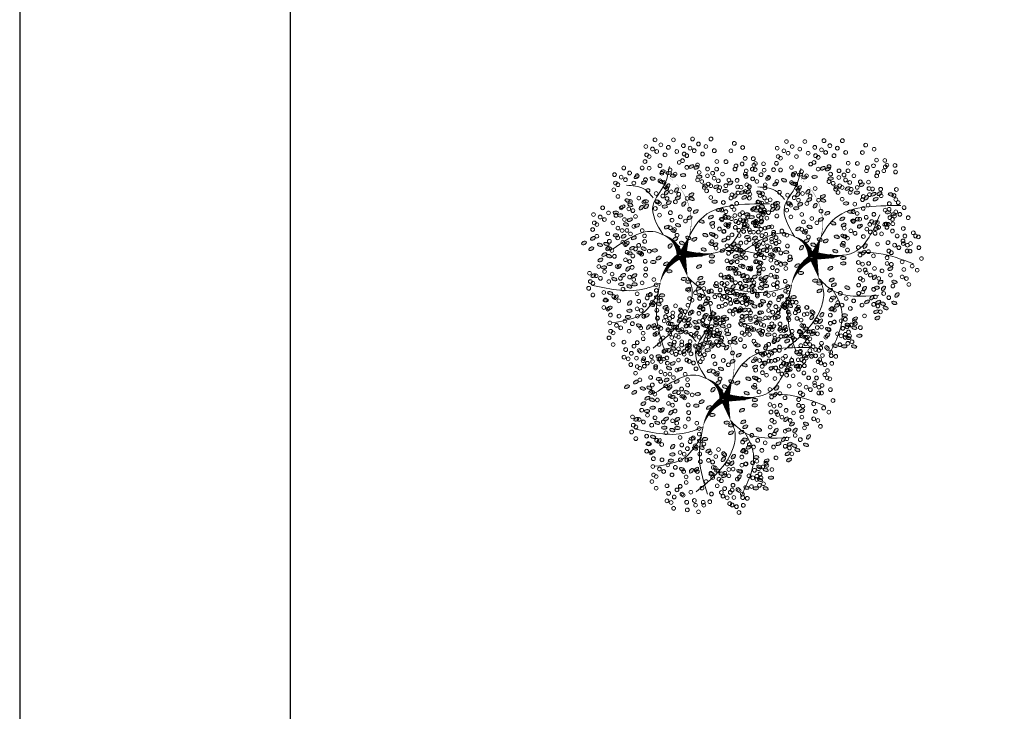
# Model space of a CAD drawing. Header units: millimetres. Extents: x 2152 to 2451, y 445 to 514.
# Tile 2 of 23: x 2152 to 2174, y 460 to 475. Entities that reach past the tile are written whole.
import ezdxf

# ---------------------------------------------------------------- set-up
doc = ezdxf.new("R2010")
doc.units = ezdxf.units.MM
doc.layers.add('01 - Vegetación', color=3, linetype='Continuous', lineweight=0)
doc.layers.add('Cotas', color=3, linetype='Continuous')

# ---------------------------------------------------------------- blocks, each defined once
blk = doc.blocks.new('17')
at = {"layer": '01 - Vegetación'}
for points in [[(4495.84, 1680.23, 1.33, 0.0221, 0.199177), (4489.97, 1684.48, 0.0221, 0.0221, 1.224983)], [(4496.02, 1680.23, 1.33, 0.0221, 0.286986), (4500.47, 1683.82, 0.0221, 0.0221, -1.494927)], [(4497.07, 1679.43, 0.133, 0.0221, 0.381476), (4512.91, 1682.47, 0.0221, 0.0221, -1.841687)], [(4496.02, 1679.76, 1.77, 0.0221, 0), (4491.39, 1678.53, 0.0221, 0.0221, 0)], [(4496.02, 1679.66, 1.77, 0.0221, 0), (4500.28, 1678.15, 0.0221, 0.0221, 0)], [(4496.4, 1679.85, 1.77, 0.0221, 0.074947), (4496.4, 1672.95, 0.0221, 0.0221, 0.762797)]]:
    blk.add_lwpolyline(points, format="xyseb", dxfattribs=at)
for points in [[(4490, 1684.47), (4488.83, 1687.51), (4489.5, 1699.09)], [(4487.73, 1684.98), (4483.44, 1688.25), (4481.42, 1694.81)], [(4497.83, 1680.19), (4501.11, 1685.48), (4497.33, 1694.81)], [(4508.5, 1685.98), (4510.45, 1688), (4511.21, 1691.78)], [(4491.39, 1678.53), (4489.02, 1677.58), (4485.46, 1677.92), (4475.87, 1685.99)], [(4500.47, 1683.82), (4506.92, 1685.99), (4511.46, 1683.47), (4515.25, 1682.46)], [(4490, 1684.47), (4482.94, 1685.23), (4475.36, 1683.47)], [(4497.07, 1679.43), (4503.89, 1675.65), (4507.17, 1660.78)], [(4491.39, 1678.53), (4489, 1675.9), (4487.73, 1665.57)], [(4496.57, 1678.43), (4497.07, 1670.86), (4505.15, 1665.32)], [(4488.74, 1675.4), (4484.7, 1673.64), (4475.11, 1676.16)], [(4497.07, 1670.11), (4496.82, 1665.57), (4494.55, 1658.01)]]:
    blk.add_spline(points, degree=3, dxfattribs=at)
blk = doc.blocks.new('16')
at = {"layer": '01 - Vegetación'}
h = blk.add_hatch(color=40, dxfattribs=at)
h.set_gradient(color1=(255, 191, 0), color2=(223, 255, 127), rotation=180, centered=1, tint=1, name='INVSPHERICAL')
edge = h.paths.add_edge_path()
edge.add_ellipse((4538.847, 1678.642), major_axis=(-0.0033, 0.0777), ratio=0.578492, start_angle=0, end_angle=360, ccw=False)
edge = h.paths.add_edge_path()
edge.add_ellipse((4538.961, 1678.487), major_axis=(-0.0349, 0.0695), ratio=0.578492, start_angle=0, end_angle=360, ccw=False)
edge = h.paths.add_edge_path()
edge.add_ellipse((4538.69, 1678.926), major_axis=(-0.0594, 0.0503), ratio=0.578492, start_angle=0, end_angle=360, ccw=False)
edge = h.paths.add_edge_path()
edge.add_ellipse((4538.676, 1678.266), major_axis=(-0.0033, 0.0777), ratio=0.578492, start_angle=0, end_angle=360, ccw=False)
edge = h.paths.add_edge_path()
edge.add_ellipse((4541.23, 1679.281), major_axis=(0.0274, 0.0728), ratio=0.578492, start_angle=0, end_angle=360, ccw=False)
edge = h.paths.add_edge_path()
edge.add_ellipse((4540.829, 1679.36), major_axis=(-0.0349, 0.0695), ratio=0.578492, start_angle=0, end_angle=360, ccw=False)
edge = h.paths.add_edge_path()
edge.add_ellipse((4541.174, 1679.607), major_axis=(-0.0349, 0.0695), ratio=0.578492, start_angle=0, end_angle=360, ccw=False)
edge = h.paths.add_edge_path()
edge.add_ellipse((4541.072, 1679.421), major_axis=(0.0274, 0.0728), ratio=0.578492, start_angle=0, end_angle=360, ccw=False)
edge = h.paths.add_edge_path()
edge.add_ellipse((4540.113, 1679.632), major_axis=(-0.0349, 0.0695), ratio=0.578492, start_angle=0, end_angle=360, ccw=False)
edge = h.paths.add_edge_path()
edge.add_ellipse((4540.279, 1679.843), major_axis=(-0.0349, 0.0695), ratio=0.578492, start_angle=0, end_angle=360, ccw=False)
edge = h.paths.add_edge_path()
edge.add_ellipse((4540.165, 1679.999), major_axis=(-0.0033, 0.0777), ratio=0.578492, start_angle=0, end_angle=360, ccw=False)
edge = h.paths.add_edge_path()
edge.add_ellipse((4540.499, 1679.956), major_axis=(-0.0033, 0.0777), ratio=0.578492, start_angle=0, end_angle=360, ccw=False)
edge = h.paths.add_edge_path()
edge.add_ellipse((4540.629, 1679.513), major_axis=(-0.0594, 0.0503), ratio=0.578492, start_angle=0, end_angle=360, ccw=False)
edge = h.paths.add_edge_path()
edge.add_ellipse((4540.551, 1680.278), major_axis=(0.0274, 0.0728), ratio=0.578492, start_angle=0, end_angle=360, ccw=False)
edge = h.paths.add_edge_path()
edge.add_ellipse((4539.201, 1679.744), major_axis=(-0.0033, 0.0777), ratio=0.578492, start_angle=0, end_angle=360, ccw=False)
edge = h.paths.add_edge_path()
edge.add_ellipse((4539.14, 1679.893), major_axis=(0.0274, 0.0728), ratio=0.578492, start_angle=0, end_angle=360, ccw=False)
edge = h.paths.add_edge_path()
edge.add_ellipse((4539.208, 1680.126), major_axis=(-0.0033, 0.0777), ratio=0.578492, start_angle=0, end_angle=360, ccw=False)
edge = h.paths.add_edge_path()
edge.add_ellipse((4538.979, 1680.681), major_axis=(-0.0594, 0.0503), ratio=0.578492, start_angle=0, end_angle=360, ccw=False)
edge = h.paths.add_edge_path()
edge.add_ellipse((4538.577, 1680.728), major_axis=(-0.0033, 0.0777), ratio=0.578492, start_angle=0, end_angle=360, ccw=False)
edge = h.paths.add_edge_path()
edge.add_ellipse((4538.926, 1680.033), major_axis=(0.0274, 0.0728), ratio=0.578492, start_angle=0, end_angle=360, ccw=False)
edge = h.paths.add_edge_path()
edge.add_ellipse((4538.95, 1679.842), major_axis=(0.0274, 0.0728), ratio=0.578492, start_angle=0, end_angle=360, ccw=False)
edge = h.paths.add_edge_path()
edge.add_ellipse((4538.621, 1680.191), major_axis=(-0.0349, 0.0695), ratio=0.578492, start_angle=0, end_angle=360, ccw=False)
edge = h.paths.add_edge_path()
edge.add_ellipse((4538.328, 1680.411), major_axis=(0.0274, 0.0728), ratio=0.578492, start_angle=0, end_angle=360, ccw=False)
edge = h.paths.add_edge_path()
edge.add_ellipse((4538.283, 1680.138), major_axis=(-0.0594, 0.0503), ratio=0.578492, start_angle=0, end_angle=360, ccw=False)
edge = h.paths.add_edge_path()
edge.add_ellipse((4538.32, 1679.993), major_axis=(-0.0594, 0.0503), ratio=0.578492, start_angle=0, end_angle=360, ccw=False)
edge = h.paths.add_edge_path()
edge.add_ellipse((4538.755, 1680.687), major_axis=(-0.0033, 0.0777), ratio=0.578492, start_angle=0, end_angle=360, ccw=False)
edge = h.paths.add_edge_path()
edge.add_ellipse((4538.834, 1681.261), major_axis=(-0.0349, 0.0695), ratio=0.578492, start_angle=0, end_angle=360, ccw=False)
edge = h.paths.add_edge_path()
edge.add_ellipse((4539.054, 1681.374), major_axis=(-0.0033, 0.0777), ratio=0.578492, start_angle=0, end_angle=360, ccw=False)
edge = h.paths.add_edge_path()
edge.add_ellipse((4539.147, 1681.076), major_axis=(-0.0594, 0.0503), ratio=0.578492, start_angle=0, end_angle=360, ccw=False)
edge = h.paths.add_edge_path()
edge.add_ellipse((4539.52, 1680.541), major_axis=(-0.0033, 0.0777), ratio=0.578492, start_angle=0, end_angle=360, ccw=False)
edge = h.paths.add_edge_path()
edge.add_ellipse((4539.459, 1680.689), major_axis=(0.0274, 0.0728), ratio=0.578492, start_angle=0, end_angle=360, ccw=False)
edge = h.paths.add_edge_path()
edge.add_ellipse((4539.527, 1680.923), major_axis=(-0.0033, 0.0777), ratio=0.578492, start_angle=0, end_angle=360, ccw=False)
edge = h.paths.add_edge_path()
edge.add_ellipse((4539.265, 1681.244), major_axis=(0.0274, 0.0728), ratio=0.578492, start_angle=0, end_angle=360, ccw=False)
edge = h.paths.add_edge_path()
edge.add_ellipse((4539.188, 1677.478), major_axis=(-0.0594, 0.0503), ratio=0.578492, start_angle=0, end_angle=360, ccw=False)
edge = h.paths.add_edge_path()
edge.add_ellipse((4539.473, 1678.19), major_axis=(0.0274, 0.0728), ratio=0.578492, start_angle=0, end_angle=360, ccw=False)
edge = h.paths.add_edge_path()
edge.add_ellipse((4540.696, 1678.325), major_axis=(0.0274, 0.0728), ratio=0.578492, start_angle=0, end_angle=360, ccw=False)
edge = h.paths.add_edge_path()
edge.add_ellipse((4540.33, 1678.305), major_axis=(-0.0033, 0.0777), ratio=0.578492, start_angle=0, end_angle=360, ccw=False)
edge = h.paths.add_edge_path()
edge.add_ellipse((4540.174, 1678.307), major_axis=(-0.0033, 0.0777), ratio=0.578492, start_angle=0, end_angle=360, ccw=False)
edge = h.paths.add_edge_path()
edge.add_ellipse((4540.488, 1677.717), major_axis=(-0.0594, 0.0503), ratio=0.578492, start_angle=0, end_angle=360, ccw=False)
edge = h.paths.add_edge_path()
edge.add_ellipse((4540.676, 1677.675), major_axis=(-0.0594, 0.0503), ratio=0.578492, start_angle=0, end_angle=360, ccw=False)
edge = h.paths.add_edge_path()
edge.add_ellipse((4539.469, 1677.341), major_axis=(-0.0033, 0.0777), ratio=0.578492, start_angle=0, end_angle=360, ccw=False)
edge = h.paths.add_edge_path()
edge.add_ellipse((4539.773, 1677.406), major_axis=(-0.0594, 0.0503), ratio=0.578492, start_angle=0, end_angle=360, ccw=False)
edge = h.paths.add_edge_path()
edge.add_ellipse((4539.631, 1677.23), major_axis=(-0.0349, 0.0695), ratio=0.578492, start_angle=0, end_angle=360, ccw=False)
edge = h.paths.add_edge_path()
edge.add_ellipse((4539.445, 1677.695), major_axis=(-0.0594, 0.0503), ratio=0.578492, start_angle=0, end_angle=360, ccw=False)
edge = h.paths.add_edge_path()
edge.add_ellipse((4542.676, 1679.136), major_axis=(-0.0033, 0.0777), ratio=0.578492, start_angle=0, end_angle=360, ccw=False)
edge = h.paths.add_edge_path()
edge.add_ellipse((4542.661, 1679.428), major_axis=(-0.0033, 0.0777), ratio=0.578492, start_angle=0, end_angle=360, ccw=False)
edge = h.paths.add_edge_path()
edge.add_ellipse((4542.742, 1679.554), major_axis=(-0.0033, 0.0777), ratio=0.578492, start_angle=0, end_angle=360, ccw=False)
edge = h.paths.add_edge_path()
edge.add_ellipse((4542.776, 1679.728), major_axis=(-0.0349, 0.0695), ratio=0.578492, start_angle=0, end_angle=360, ccw=False)
edge = h.paths.add_edge_path()
edge.add_ellipse((4542.477, 1679.745), major_axis=(0.0274, 0.0728), ratio=0.578492, start_angle=0, end_angle=360, ccw=False)
edge = h.paths.add_edge_path()
edge.add_ellipse((4542.578, 1680.02), major_axis=(0.0274, 0.0728), ratio=0.578492, start_angle=0, end_angle=360, ccw=False)
edge = h.paths.add_edge_path()
edge.add_ellipse((4542.466, 1680.268), major_axis=(-0.0349, 0.0695), ratio=0.578492, start_angle=0, end_angle=360, ccw=False)
edge = h.paths.add_edge_path()
edge.add_ellipse((4542.632, 1680.479), major_axis=(-0.0349, 0.0695), ratio=0.578492, start_angle=0, end_angle=360, ccw=False)
edge = h.paths.add_edge_path()
edge.add_ellipse((4542.359, 1679.577), major_axis=(-0.0594, 0.0503), ratio=0.578492, start_angle=0, end_angle=360, ccw=False)
edge = h.paths.add_edge_path()
edge.add_ellipse((4542.171, 1679.619), major_axis=(-0.0594, 0.0503), ratio=0.578492, start_angle=0, end_angle=360, ccw=False)
edge = h.paths.add_edge_path()
edge.add_ellipse((4542.246, 1679.328), major_axis=(-0.0594, 0.0503), ratio=0.578492, start_angle=0, end_angle=360, ccw=False)
edge = h.paths.add_edge_path()
edge.add_ellipse((4542.369, 1678.498), major_axis=(0.0274, 0.0728), ratio=0.578492, start_angle=0, end_angle=360, ccw=False)
edge = h.paths.add_edge_path()
edge.add_ellipse((4542.902, 1678.749), major_axis=(-0.0349, 0.0695), ratio=0.578492, start_angle=0, end_angle=360, ccw=False)
edge = h.paths.add_edge_path()
edge.add_ellipse((4542.925, 1678.897), major_axis=(-0.0349, 0.0695), ratio=0.578492, start_angle=0, end_angle=360, ccw=False)
edge = h.paths.add_edge_path()
edge.add_ellipse((4542.628, 1678.671), major_axis=(-0.0033, 0.0777), ratio=0.578492, start_angle=0, end_angle=360, ccw=False)
edge = h.paths.add_edge_path()
edge.add_ellipse((4542.11, 1678.896), major_axis=(-0.0349, 0.0695), ratio=0.578492, start_angle=0, end_angle=360, ccw=False)
edge = h.paths.add_edge_path()
edge.add_ellipse((4542.34, 1678.18), major_axis=(-0.0349, 0.0695), ratio=0.578492, start_angle=0, end_angle=360, ccw=False)
edge = h.paths.add_edge_path()
edge.add_ellipse((4538.137, 1679.191), major_axis=(-0.0349, 0.0695), ratio=0.578492, start_angle=0, end_angle=360, ccw=False)
edge = h.paths.add_edge_path()
edge.add_ellipse((4538.099, 1678.758), major_axis=(-0.0594, 0.0503), ratio=0.578492, start_angle=0, end_angle=360, ccw=False)
edge = h.paths.add_edge_path()
edge.add_ellipse((4537.796, 1678.552), major_axis=(0.0274, 0.0728), ratio=0.578492, start_angle=0, end_angle=360, ccw=False)
edge = h.paths.add_edge_path()
edge.add_ellipse((4537.776, 1678.277), major_axis=(-0.0033, 0.0777), ratio=0.578492, start_angle=0, end_angle=360, ccw=False)
edge = h.paths.add_edge_path()
edge.add_ellipse((4539.181, 1678.6), major_axis=(-0.0033, 0.0777), ratio=0.578492, start_angle=0, end_angle=360, ccw=False)
edge = h.paths.add_edge_path()
edge.add_ellipse((4538.502, 1678.968), major_axis=(-0.0594, 0.0503), ratio=0.578492, start_angle=0, end_angle=360, ccw=False)
edge = h.paths.add_edge_path()
edge.add_ellipse((4538.615, 1679.216), major_axis=(-0.0594, 0.0503), ratio=0.578492, start_angle=0, end_angle=360, ccw=False)
edge = h.paths.add_edge_path()
edge.add_ellipse((4538.188, 1679.557), major_axis=(-0.0033, 0.0777), ratio=0.578492, start_angle=0, end_angle=360, ccw=False)
edge = h.paths.add_edge_path()
edge.add_ellipse((4538.203, 1679.265), major_axis=(-0.0033, 0.0777), ratio=0.578492, start_angle=0, end_angle=360, ccw=False)
edge = h.paths.add_edge_path()
edge.add_ellipse((4538.285, 1679.391), major_axis=(-0.0033, 0.0777), ratio=0.578492, start_angle=0, end_angle=360, ccw=False)
edge = h.paths.add_edge_path()
edge.add_ellipse((4538.856, 1679.647), major_axis=(-0.0349, 0.0695), ratio=0.578492, start_angle=0, end_angle=360, ccw=False)
edge = h.paths.add_edge_path()
edge.add_ellipse((4538.272, 1678.751), major_axis=(0.0274, 0.0728), ratio=0.578492, start_angle=0, end_angle=360, ccw=False)
edge = h.paths.add_edge_path()
edge.add_ellipse((4540.863, 1678.985), major_axis=(0.0274, 0.0728), ratio=0.578492, start_angle=0, end_angle=360, ccw=False)
edge = h.paths.add_edge_path()
edge.add_ellipse((4540.823, 1678.811), major_axis=(-0.0349, 0.0695), ratio=0.578492, start_angle=0, end_angle=360, ccw=False)
edge = h.paths.add_edge_path()
edge.add_ellipse((4541.446, 1678.949), major_axis=(-0.0349, 0.0695), ratio=0.578492, start_angle=0, end_angle=360, ccw=False)
edge = h.paths.add_edge_path()
edge.add_ellipse((4540.434, 1680.393), major_axis=(-0.0033, 0.0777), ratio=0.578492, start_angle=0, end_angle=360, ccw=False)
edge = h.paths.add_edge_path()
edge.add_ellipse((4540.419, 1680.685), major_axis=(-0.0033, 0.0777), ratio=0.578492, start_angle=0, end_angle=360, ccw=False)
edge = h.paths.add_edge_path()
edge.add_ellipse((4539.773, 1680.547), major_axis=(-0.0349, 0.0695), ratio=0.578492, start_angle=0, end_angle=360, ccw=False)
edge = h.paths.add_edge_path()
edge.add_ellipse((4539.782, 1680.87), major_axis=(-0.0349, 0.0695), ratio=0.578492, start_angle=0, end_angle=360, ccw=False)
edge = h.paths.add_edge_path()
edge.add_ellipse((4539.668, 1681.126), major_axis=(0.0274, 0.0728), ratio=0.578492, start_angle=0, end_angle=360, ccw=False)
edge = h.paths.add_edge_path()
edge.add_ellipse((4540.336, 1681.276), major_axis=(0.0274, 0.0728), ratio=0.578492, start_angle=0, end_angle=360, ccw=False)
edge = h.paths.add_edge_path()
edge.add_ellipse((4540.381, 1681.413), major_axis=(-0.0349, 0.0695), ratio=0.578492, start_angle=0, end_angle=360, ccw=False)
edge = h.paths.add_edge_path()
edge.add_ellipse((4540.225, 1681.525), major_axis=(-0.0349, 0.0695), ratio=0.578492, start_angle=0, end_angle=360, ccw=False)
edge = h.paths.add_edge_path()
edge.add_ellipse((4540.009, 1681.424), major_axis=(-0.0033, 0.0777), ratio=0.578492, start_angle=0, end_angle=360, ccw=False)
edge = h.paths.add_edge_path()
edge.add_ellipse((4540.106, 1681.258), major_axis=(-0.0033, 0.0777), ratio=0.578492, start_angle=0, end_angle=360, ccw=False)
edge = h.paths.add_edge_path()
edge.add_ellipse((4540.036, 1680.989), major_axis=(-0.0594, 0.0503), ratio=0.578492, start_angle=0, end_angle=360, ccw=False)
edge = h.paths.add_edge_path()
edge.add_ellipse((4539.967, 1680.73), major_axis=(-0.0594, 0.0503), ratio=0.578492, start_angle=0, end_angle=360, ccw=False)
edge = h.paths.add_edge_path()
edge.add_ellipse((4541.92, 1680.217), major_axis=(-0.0033, 0.0777), ratio=0.578492, start_angle=0, end_angle=360, ccw=False)
edge = h.paths.add_edge_path()
edge.add_ellipse((4541.222, 1680.466), major_axis=(-0.0349, 0.0695), ratio=0.578492, start_angle=0, end_angle=360, ccw=False)
edge = h.paths.add_edge_path()
edge.add_ellipse((4541.387, 1680.676), major_axis=(-0.0349, 0.0695), ratio=0.578492, start_angle=0, end_angle=360, ccw=False)
edge = h.paths.add_edge_path()
edge.add_ellipse((4541.251, 1680.784), major_axis=(0.0274, 0.0728), ratio=0.578492, start_angle=0, end_angle=360, ccw=False)
edge = h.paths.add_edge_path()
edge.add_ellipse((4541.818, 1680.659), major_axis=(0.0274, 0.0728), ratio=0.578492, start_angle=0, end_angle=360, ccw=False)
edge = h.paths.add_edge_path()
edge.add_ellipse((4541.942, 1680.743), major_axis=(0.0274, 0.0728), ratio=0.578492, start_angle=0, end_angle=360, ccw=False)
edge = h.paths.add_edge_path()
edge.add_ellipse((4541.762, 1680.886), major_axis=(-0.0349, 0.0695), ratio=0.578492, start_angle=0, end_angle=360, ccw=False)
edge = h.paths.add_edge_path()
edge.add_ellipse((4541.592, 1681.082), major_axis=(-0.0033, 0.0777), ratio=0.578492, start_angle=0, end_angle=360, ccw=False)
edge = h.paths.add_edge_path()
edge.add_ellipse((4541.511, 1680.956), major_axis=(-0.0033, 0.0777), ratio=0.578492, start_angle=0, end_angle=360, ccw=False)
edge = h.paths.add_edge_path()
edge.add_ellipse((4541.775, 1680.201), major_axis=(-0.0594, 0.0503), ratio=0.578492, start_angle=0, end_angle=360, ccw=False)
edge = h.paths.add_edge_path()
edge.add_ellipse((4541.737, 1680.346), major_axis=(-0.0594, 0.0503), ratio=0.578492, start_angle=0, end_angle=360, ccw=False)
edge = h.paths.add_edge_path()
edge.add_ellipse((4541.843, 1679.118), major_axis=(-0.0594, 0.0503), ratio=0.578492, start_angle=0, end_angle=360, ccw=False)
edge = h.paths.add_edge_path()
edge.add_ellipse((4541.881, 1679.551), major_axis=(-0.0349, 0.0695), ratio=0.578492, start_angle=0, end_angle=360, ccw=False)
edge = h.paths.add_edge_path()
edge.add_ellipse((4542.015, 1679.29), major_axis=(-0.0349, 0.0695), ratio=0.578492, start_angle=0, end_angle=360, ccw=False)
edge = h.paths.add_edge_path()
edge.add_ellipse((4541.91, 1679.869), major_axis=(0.0274, 0.0728), ratio=0.578492, start_angle=0, end_angle=360, ccw=False)
edge = h.paths.add_edge_path()
edge.add_ellipse((4541.769, 1679.666), major_axis=(-0.0033, 0.0777), ratio=0.578492, start_angle=0, end_angle=360, ccw=False)
edge = h.paths.add_edge_path()
edge.add_ellipse((4539.676, 1679.115), major_axis=(-0.0033, 0.0777), ratio=0.578492, start_angle=0, end_angle=360, ccw=False)
edge = h.paths.add_edge_path()
edge.add_ellipse((4539.594, 1678.989), major_axis=(-0.0033, 0.0777), ratio=0.578492, start_angle=0, end_angle=360, ccw=False)
edge = h.paths.add_edge_path()
edge.add_ellipse((4539.898, 1679.531), major_axis=(-0.0033, 0.0777), ratio=0.578492, start_angle=0, end_angle=360, ccw=False)
edge = h.paths.add_edge_path()
edge.add_ellipse((4539.697, 1678.641), major_axis=(-0.0349, 0.0695), ratio=0.578492, start_angle=0, end_angle=360, ccw=False)
edge = h.paths.add_edge_path()
edge.add_ellipse((4539.398, 1678.691), major_axis=(-0.0349, 0.0695), ratio=0.578492, start_angle=0, end_angle=360, ccw=False)
edge = h.paths.add_edge_path()
edge.add_ellipse((4539.555, 1678.579), major_axis=(-0.0349, 0.0695), ratio=0.578492, start_angle=0, end_angle=360, ccw=False)
edge = h.paths.add_edge_path()
edge.add_ellipse((4540.714, 1679.167), major_axis=(0.0274, 0.0728), ratio=0.578492, start_angle=0, end_angle=360, ccw=False)
edge = h.paths.add_edge_path()
edge.add_ellipse((4540.549, 1681.79), major_axis=(-0.0349, 0.0695), ratio=0.578492, start_angle=0, end_angle=360, ccw=False)
edge = h.paths.add_edge_path()
edge.add_ellipse((4540.715, 1682.001), major_axis=(-0.0349, 0.0695), ratio=0.578492, start_angle=0, end_angle=360, ccw=False)
edge = h.paths.add_edge_path()
edge.add_ellipse((4540.848, 1681.741), major_axis=(-0.0349, 0.0695), ratio=0.578492, start_angle=0, end_angle=360, ccw=False)
edge = h.paths.add_edge_path()
edge.add_ellipse((4540.661, 1681.542), major_axis=(0.0274, 0.0728), ratio=0.578492, start_angle=0, end_angle=360, ccw=False)
edge = h.paths.add_edge_path()
edge.add_ellipse((4540.684, 1681.351), major_axis=(0.0274, 0.0728), ratio=0.578492, start_angle=0, end_angle=360, ccw=False)
edge = h.paths.add_edge_path()
edge.add_ellipse((4540.56, 1681.267), major_axis=(0.0274, 0.0728), ratio=0.578492, start_angle=0, end_angle=360, ccw=False)
edge = h.paths.add_edge_path()
edge.add_ellipse((4540.528, 1678.539), major_axis=(0.0274, 0.0728), ratio=0.578492, start_angle=0, end_angle=360, ccw=False)
edge = h.paths.add_edge_path()
edge.add_ellipse((4540.38, 1678.647), major_axis=(0.0274, 0.0728), ratio=0.578492, start_angle=0, end_angle=360, ccw=False)
edge = h.paths.add_edge_path()
edge.add_ellipse((4540.034, 1678.678), major_axis=(-0.0349, 0.0695), ratio=0.578492, start_angle=0, end_angle=360, ccw=False)
edge = h.paths.add_edge_path()
edge.add_ellipse((4540.944, 1678.493), major_axis=(0.0274, 0.0728), ratio=0.578492, start_angle=0, end_angle=360, ccw=False)
edge = h.paths.add_edge_path()
edge.add_ellipse((4541.625, 1678.77), major_axis=(-0.0349, 0.0695), ratio=0.578492, start_angle=0, end_angle=360, ccw=False)
edge = h.paths.add_edge_path()
edge.add_ellipse((4541.994, 1678.887), major_axis=(0.0274, 0.0728), ratio=0.578492, start_angle=0, end_angle=360, ccw=False)
edge = h.paths.add_edge_path()
edge.add_ellipse((4541.336, 1678.598), major_axis=(0.0274, 0.0728), ratio=0.578492, start_angle=0, end_angle=360, ccw=False)
edge = h.paths.add_edge_path()
edge.add_ellipse((4539.381, 1678.993), major_axis=(-0.0349, 0.0695), ratio=0.578492, start_angle=0, end_angle=360, ccw=False)
edge = h.paths.add_edge_path()
edge.add_ellipse((4540.938, 1681.079), major_axis=(-0.0033, 0.0777), ratio=0.578492, start_angle=0, end_angle=360, ccw=False)
edge = h.paths.add_edge_path()
edge.add_ellipse((4540.699, 1680.759), major_axis=(-0.0594, 0.0503), ratio=0.578492, start_angle=0, end_angle=360, ccw=False)
edge = h.paths.add_edge_path()
edge.add_ellipse((4540.908, 1680.857), major_axis=(-0.0349, 0.0695), ratio=0.578492, start_angle=0, end_angle=360, ccw=False)
edge = h.paths.add_edge_path()
edge.add_ellipse((4540.863, 1680.561), major_axis=(-0.0349, 0.0695), ratio=0.578492, start_angle=0, end_angle=360, ccw=False)
edge = h.paths.add_edge_path()
edge.add_ellipse((4540.564, 1680.61), major_axis=(-0.0349, 0.0695), ratio=0.578492, start_angle=0, end_angle=360, ccw=False)
edge = h.paths.add_edge_path()
edge.add_ellipse((4539.771, 1681.729), major_axis=(-0.0349, 0.0695), ratio=0.578492, start_angle=0, end_angle=360, ccw=False)
edge = h.paths.add_edge_path()
edge.add_ellipse((4540.968, 1678.302), major_axis=(0.0274, 0.0728), ratio=0.578492, start_angle=0, end_angle=360, ccw=False)
edge = h.paths.add_edge_path()
edge.add_ellipse((4541.908, 1678.227), major_axis=(-0.0033, 0.0777), ratio=0.578492, start_angle=0, end_angle=360, ccw=False)
edge = h.paths.add_edge_path()
edge.add_ellipse((4541.283, 1678.297), major_axis=(-0.0349, 0.0695), ratio=0.578492, start_angle=0, end_angle=360, ccw=False)
edge = h.paths.add_edge_path()
edge.add_ellipse((4541.463, 1678.333), major_axis=(-0.0349, 0.0695), ratio=0.578492, start_angle=0, end_angle=360, ccw=False)
edge = h.paths.add_edge_path()
edge.add_ellipse((4538.021, 1678.159), major_axis=(0.0274, 0.0728), ratio=0.578492, start_angle=0, end_angle=360, ccw=False)
edge = h.paths.add_edge_path()
edge.add_ellipse((4537.772, 1677.992), major_axis=(0.0274, 0.0728), ratio=0.578492, start_angle=0, end_angle=360, ccw=False)
edge = h.paths.add_edge_path()
edge.add_ellipse((4538.082, 1677.841), major_axis=(-0.0033, 0.0777), ratio=0.578492, start_angle=0, end_angle=360, ccw=False)
edge = h.paths.add_edge_path()
edge.add_ellipse((4538.572, 1677.966), major_axis=(-0.0349, 0.0695), ratio=0.578492, start_angle=0, end_angle=360, ccw=False)
edge = h.paths.add_edge_path()
edge.add_ellipse((4538.311, 1677.99), major_axis=(0.0274, 0.0728), ratio=0.578492, start_angle=0, end_angle=360, ccw=False)
edge = h.paths.add_edge_path()
edge.add_ellipse((4538.394, 1678.174), major_axis=(0.0274, 0.0728), ratio=0.578492, start_angle=0, end_angle=360, ccw=False)
edge = h.paths.add_edge_path()
edge.add_ellipse((4538.776, 1677.355), major_axis=(-0.0349, 0.0695), ratio=0.578492, start_angle=0, end_angle=360, ccw=False)
edge = h.paths.add_edge_path()
edge.add_ellipse((4538.597, 1677.319), major_axis=(-0.0349, 0.0695), ratio=0.578492, start_angle=0, end_angle=360, ccw=False)
edge = h.paths.add_edge_path()
edge.add_ellipse((4539.063, 1677.621), major_axis=(-0.0349, 0.0695), ratio=0.578492, start_angle=0, end_angle=360, ccw=False)
edge = h.paths.add_edge_path()
edge.add_ellipse((4539.033, 1676.828), major_axis=(0.0274, 0.0728), ratio=0.578492, start_angle=0, end_angle=360, ccw=False)
edge = h.paths.add_edge_path()
edge.add_ellipse((4539.009, 1677.162), major_axis=(0.0274, 0.0728), ratio=0.578492, start_angle=0, end_angle=360, ccw=False)
edge = h.paths.add_edge_path()
edge.add_ellipse((4538.885, 1677.078), major_axis=(0.0274, 0.0728), ratio=0.578492, start_angle=0, end_angle=360, ccw=False)
edge = h.paths.add_edge_path()
edge.add_ellipse((4539.054, 1677.298), major_axis=(-0.0349, 0.0695), ratio=0.578492, start_angle=0, end_angle=360, ccw=False)
edge = h.paths.add_edge_path()
edge.add_ellipse((4542.221, 1677.913), major_axis=(-0.0033, 0.0777), ratio=0.578492, start_angle=0, end_angle=360, ccw=False)
edge = h.paths.add_edge_path()
edge.add_ellipse((4542.451, 1677.771), major_axis=(-0.0349, 0.0695), ratio=0.578492, start_angle=0, end_angle=360, ccw=False)
edge = h.paths.add_edge_path()
edge.add_ellipse((4541.18, 1677.355), major_axis=(-0.0349, 0.0695), ratio=0.578492, start_angle=0, end_angle=360, ccw=False)
edge = h.paths.add_edge_path()
edge.add_ellipse((4541.671, 1678.102), major_axis=(-0.0033, 0.0777), ratio=0.578492, start_angle=0, end_angle=360, ccw=False)
edge = h.paths.add_edge_path()
edge.add_ellipse((4541.411, 1678.017), major_axis=(-0.0033, 0.0777), ratio=0.578492, start_angle=0, end_angle=360, ccw=False)
edge = h.paths.add_edge_path()
edge.add_ellipse((4542.075, 1677.637), major_axis=(-0.0594, 0.0503), ratio=0.578492, start_angle=0, end_angle=360, ccw=False)
edge = h.paths.add_edge_path()
edge.add_ellipse((4541.252, 1677.826), major_axis=(-0.0349, 0.0695), ratio=0.578492, start_angle=0, end_angle=360, ccw=False)
edge = h.paths.add_edge_path()
edge.add_ellipse((4541.596, 1676.853), major_axis=(-0.0033, 0.0777), ratio=0.578492, start_angle=0, end_angle=360, ccw=False)
edge = h.paths.add_edge_path()
edge.add_ellipse((4541.655, 1677.018), major_axis=(-0.0033, 0.0777), ratio=0.578492, start_angle=0, end_angle=360, ccw=False)
edge = h.paths.add_edge_path()
edge.add_ellipse((4542.033, 1677.371), major_axis=(-0.0349, 0.0695), ratio=0.578492, start_angle=0, end_angle=360, ccw=False)
edge = h.paths.add_edge_path()
edge.add_ellipse((4542.19, 1677.259), major_axis=(-0.0349, 0.0695), ratio=0.578492, start_angle=0, end_angle=360, ccw=False)
edge = h.paths.add_edge_path()
edge.add_ellipse((4542.168, 1676.931), major_axis=(0.0274, 0.0728), ratio=0.578492, start_angle=0, end_angle=360, ccw=False)
edge = h.paths.add_edge_path()
edge.add_ellipse((4542.176, 1677.433), major_axis=(-0.0349, 0.0695), ratio=0.578492, start_angle=0, end_angle=360, ccw=False)
edge = h.paths.add_edge_path()
edge.add_ellipse((4541.313, 1677.094), major_axis=(-0.0349, 0.0695), ratio=0.578492, start_angle=0, end_angle=360, ccw=False)
edge = h.paths.add_edge_path()
edge.add_ellipse((4541.359, 1677.391), major_axis=(-0.0349, 0.0695), ratio=0.578492, start_angle=0, end_angle=360, ccw=False)
edge = h.paths.add_edge_path()
edge.add_ellipse((4540.019, 1676.943), major_axis=(-0.0349, 0.0695), ratio=0.578492, start_angle=0, end_angle=360, ccw=False)
edge = h.paths.add_edge_path()
edge.add_ellipse((4539.641, 1676.826), major_axis=(0.0274, 0.0728), ratio=0.578492, start_angle=0, end_angle=360, ccw=False)
edge = h.paths.add_edge_path()
edge.add_ellipse((4539.262, 1676.754), major_axis=(-0.0594, 0.0503), ratio=0.578492, start_angle=0, end_angle=360, ccw=False)
edge = h.paths.add_edge_path()
edge.add_ellipse((4539.45, 1677.146), major_axis=(-0.0594, 0.0503), ratio=0.578492, start_angle=0, end_angle=360, ccw=False)
at = {"layer": '01 - Vegetación', "extrusion": (0, 0, -1)}
for centre, major_axis in [((4540.549, 1681.79), (-0.0349, 0.0695)), ((4540.715, 1682.001), (-0.0349, 0.0695)), ((4539.771, 1681.729), (-0.0349, 0.0695)), ((4540.225, 1681.525), (-0.0349, 0.0695)), ((4540.848, 1681.741), (-0.0349, 0.0695)), ((4538.834, 1681.261), (-0.0349, 0.0695)), ((4539.054, 1681.374), (-0.0033, 0.0777)), ((4540.009, 1681.424), (-0.0033, 0.0777)), ((4540.106, 1681.258), (-0.0033, 0.0777)), ((4540.381, 1681.413), (-0.0349, 0.0695)), ((4539.527, 1680.923), (-0.0033, 0.0777)), ((4540.938, 1681.079), (-0.0033, 0.0777)), ((4541.511, 1680.956), (-0.0033, 0.0777)), ((4541.592, 1681.082), (-0.0033, 0.0777)), ((4538.577, 1680.728), (-0.0033, 0.0777)), ((4538.755, 1680.687), (-0.0033, 0.0777)), ((4539.782, 1680.87), (-0.0349, 0.0695)), ((4540.419, 1680.685), (-0.0033, 0.0777)), ((4540.908, 1680.857), (-0.0349, 0.0695)), ((4541.387, 1680.676), (-0.0349, 0.0695)), ((4541.762, 1680.886), (-0.0349, 0.0695)), ((4539.52, 1680.541), (-0.0033, 0.0777)), ((4539.773, 1680.547), (-0.0349, 0.0695)), ((4540.434, 1680.393), (-0.0033, 0.0777)), ((4540.564, 1680.61), (-0.0349, 0.0695)), ((4540.863, 1680.561), (-0.0349, 0.0695)), ((4541.222, 1680.466), (-0.0349, 0.0695)), ((4542.632, 1680.479), (-0.0349, 0.0695)), ((4538.621, 1680.191), (-0.0349, 0.0695)), ((4539.208, 1680.126), (-0.0033, 0.0777)), ((4541.92, 1680.217), (-0.0033, 0.0777)), ((4542.466, 1680.268), (-0.0349, 0.0695)), ((4540.165, 1679.999), (-0.0033, 0.0777)), ((4540.279, 1679.843), (-0.0349, 0.0695)), ((4540.499, 1679.956), (-0.0033, 0.0777)), ((4538.188, 1679.557), (-0.0033, 0.0777)), ((4538.856, 1679.647), (-0.0349, 0.0695)), ((4539.201, 1679.744), (-0.0033, 0.0777)), ((4539.898, 1679.531), (-0.0033, 0.0777)), ((4540.113, 1679.632), (-0.0349, 0.0695)), ((4541.174, 1679.607), (-0.0349, 0.0695)), ((4541.769, 1679.666), (-0.0033, 0.0777)), ((4541.881, 1679.551), (-0.0349, 0.0695)), ((4542.742, 1679.554), (-0.0033, 0.0777)), ((4542.776, 1679.728), (-0.0349, 0.0695)), ((4538.203, 1679.265), (-0.0033, 0.0777)), ((4538.285, 1679.391), (-0.0033, 0.0777)), ((4540.829, 1679.36), (-0.0349, 0.0695)), ((4542.015, 1679.29), (-0.0349, 0.0695)), ((4542.661, 1679.428), (-0.0033, 0.0777)), ((4538.137, 1679.191), (-0.0349, 0.0695)), ((4539.381, 1678.993), (-0.0349, 0.0695)), ((4539.594, 1678.989), (-0.0033, 0.0777)), ((4539.676, 1679.115), (-0.0033, 0.0777)), ((4541.446, 1678.949), (-0.0349, 0.0695)), ((4542.676, 1679.136), (-0.0033, 0.0777)), ((4538.847, 1678.642), (-0.0033, 0.0777)), ((4539.398, 1678.691), (-0.0349, 0.0695)), ((4539.697, 1678.641), (-0.0349, 0.0695)), ((4540.034, 1678.678), (-0.0349, 0.0695)), ((4540.823, 1678.811), (-0.0349, 0.0695)), ((4541.625, 1678.77), (-0.0349, 0.0695)), ((4542.11, 1678.896), (-0.0349, 0.0695)), ((4542.628, 1678.671), (-0.0033, 0.0777)), ((4542.902, 1678.749), (-0.0349, 0.0695)), ((4542.925, 1678.897), (-0.0349, 0.0695)), ((4538.961, 1678.487), (-0.0349, 0.0695)), ((4539.181, 1678.6), (-0.0033, 0.0777)), ((4539.555, 1678.579), (-0.0349, 0.0695)), ((4537.776, 1678.277), (-0.0033, 0.0777)), ((4538.676, 1678.266), (-0.0033, 0.0777)), ((4540.174, 1678.307), (-0.0033, 0.0777)), ((4540.33, 1678.305), (-0.0033, 0.0777)), ((4541.283, 1678.297), (-0.0349, 0.0695)), ((4541.463, 1678.333), (-0.0349, 0.0695)), ((4541.671, 1678.102), (-0.0033, 0.0777)), ((4541.908, 1678.227), (-0.0033, 0.0777)), ((4542.34, 1678.18), (-0.0349, 0.0695)), ((4538.082, 1677.841), (-0.0033, 0.0777)), ((4538.572, 1677.966), (-0.0349, 0.0695)), ((4541.252, 1677.826), (-0.0349, 0.0695)), ((4541.411, 1678.017), (-0.0033, 0.0777)), ((4542.221, 1677.913), (-0.0033, 0.0777)), ((4539.063, 1677.621), (-0.0349, 0.0695)), ((4542.451, 1677.771), (-0.0349, 0.0695)), ((4538.597, 1677.319), (-0.0349, 0.0695)), ((4538.776, 1677.355), (-0.0349, 0.0695)), ((4539.054, 1677.298), (-0.0349, 0.0695)), ((4539.469, 1677.341), (-0.0033, 0.0777)), ((4539.631, 1677.23), (-0.0349, 0.0695)), ((4541.18, 1677.355), (-0.0349, 0.0695)), ((4541.359, 1677.391), (-0.0349, 0.0695)), ((4542.033, 1677.371), (-0.0349, 0.0695)), ((4542.176, 1677.433), (-0.0349, 0.0695)), ((4542.19, 1677.259), (-0.0349, 0.0695)), ((4540.019, 1676.943), (-0.0349, 0.0695)), ((4541.313, 1677.094), (-0.0349, 0.0695)), ((4541.655, 1677.018), (-0.0033, 0.0777)), ((4541.596, 1676.853), (-0.0033, 0.0777))]:
    blk.add_ellipse(centre, major_axis=major_axis, ratio=0.578492, start_param=3.141593, end_param=9.424778, dxfattribs=at)
for centre, major_axis in [((4540.661, 1681.542), (0.0274, 0.0728)), ((4539.265, 1681.244), (0.0274, 0.0728)), ((4540.336, 1681.276), (0.0274, 0.0728)), ((4540.56, 1681.267), (0.0274, 0.0728)), ((4540.684, 1681.351), (0.0274, 0.0728)), ((4539.147, 1681.076), (-0.0594, 0.0503)), ((4539.668, 1681.126), (0.0274, 0.0728)), ((4540.036, 1680.989), (-0.0594, 0.0503)), ((4538.979, 1680.681), (-0.0594, 0.0503)), ((4539.459, 1680.689), (0.0274, 0.0728)), ((4539.967, 1680.73), (-0.0594, 0.0503)), ((4540.699, 1680.759), (-0.0594, 0.0503)), ((4541.251, 1680.784), (0.0274, 0.0728)), ((4541.818, 1680.659), (0.0274, 0.0728)), ((4541.942, 1680.743), (0.0274, 0.0728)), ((4538.328, 1680.411), (0.0274, 0.0728)), ((4538.283, 1680.138), (-0.0594, 0.0503)), ((4540.551, 1680.278), (0.0274, 0.0728)), ((4541.737, 1680.346), (-0.0594, 0.0503)), ((4541.775, 1680.201), (-0.0594, 0.0503)), ((4538.32, 1679.993), (-0.0594, 0.0503)), ((4538.926, 1680.033), (0.0274, 0.0728)), ((4538.95, 1679.842), (0.0274, 0.0728)), ((4539.14, 1679.893), (0.0274, 0.0728)), ((4541.91, 1679.869), (0.0274, 0.0728)), ((4542.578, 1680.02), (0.0274, 0.0728)), ((4540.629, 1679.513), (-0.0594, 0.0503)), ((4542.171, 1679.619), (-0.0594, 0.0503)), ((4542.359, 1679.577), (-0.0594, 0.0503)), ((4542.477, 1679.745), (0.0274, 0.0728)), ((4541.072, 1679.421), (0.0274, 0.0728)), ((4541.23, 1679.281), (0.0274, 0.0728)), ((4542.246, 1679.328), (-0.0594, 0.0503)), ((4538.502, 1678.968), (-0.0594, 0.0503)), ((4538.615, 1679.216), (-0.0594, 0.0503)), ((4540.714, 1679.167), (0.0274, 0.0728)), ((4540.863, 1678.985), (0.0274, 0.0728)), ((4541.843, 1679.118), (-0.0594, 0.0503)), ((4538.099, 1678.758), (-0.0594, 0.0503)), ((4538.272, 1678.751), (0.0274, 0.0728)), ((4538.69, 1678.926), (-0.0594, 0.0503)), ((4540.38, 1678.647), (0.0274, 0.0728)), ((4541.994, 1678.887), (0.0274, 0.0728)), ((4537.796, 1678.552), (0.0274, 0.0728)), ((4540.528, 1678.539), (0.0274, 0.0728)), ((4540.944, 1678.493), (0.0274, 0.0728)), ((4541.336, 1678.598), (0.0274, 0.0728)), ((4542.369, 1678.498), (0.0274, 0.0728)), ((4538.021, 1678.159), (0.0274, 0.0728)), ((4538.394, 1678.174), (0.0274, 0.0728)), ((4539.473, 1678.19), (0.0274, 0.0728)), ((4540.696, 1678.325), (0.0274, 0.0728)), ((4540.968, 1678.302), (0.0274, 0.0728)), ((4537.772, 1677.992), (0.0274, 0.0728)), ((4538.311, 1677.99), (0.0274, 0.0728)), ((4539.445, 1677.695), (-0.0594, 0.0503)), ((4540.488, 1677.717), (-0.0594, 0.0503)), ((4540.676, 1677.675), (-0.0594, 0.0503)), ((4542.075, 1677.637), (-0.0594, 0.0503)), ((4539.188, 1677.478), (-0.0594, 0.0503)), ((4539.773, 1677.406), (-0.0594, 0.0503)), ((4538.885, 1677.078), (0.0274, 0.0728)), ((4539.009, 1677.162), (0.0274, 0.0728)), ((4539.45, 1677.146), (-0.0594, 0.0503)), ((4542.168, 1676.931), (0.0274, 0.0728)), ((4539.033, 1676.828), (0.0274, 0.0728)), ((4539.262, 1676.754), (-0.0594, 0.0503)), ((4539.641, 1676.826), (0.0274, 0.0728))]:
    blk.add_ellipse(centre, major_axis=major_axis, ratio=0.578492, dxfattribs=at)
blk = doc.blocks.new('18')
at = {"color": 60}
for centre in [(4487.42, 1699.03), (4488.87, 1699.94), (4489.95, 1699.03), (4490.32, 1699.58), (4491.59, 1698.31), (4492.13, 1699.76), (4501.6, 1699.08), (4503.05, 1698.72), (4504.86, 1698.9), (4484.7, 1696.68), (4486.33, 1696.32), (4487.96, 1696.68), (4491.04, 1697.4), (4492.49, 1696.5), (4493.58, 1697.76), (4500.15, 1698.17), (4502.68, 1698.17), (4503.77, 1696.54), (4504.32, 1697.45), (4506.31, 1696.91), (4476.66, 1694.63), (4478.11, 1695.54), (4479.2, 1694.63), (4479.56, 1695.18), (4481.37, 1695.36), (4483.07, 1695.23), (4484.34, 1695.77), (4487.06, 1694.51), (4490.32, 1695.59), (4491.95, 1694.87), (4495.8, 1694.37), (4497.07, 1694.91), (4497.43, 1695.82), (4499.06, 1695.46), (4500.69, 1695.82), (4503.05, 1694.73), (4504.68, 1694.01), (4505.22, 1695.64), (4473.94, 1692.28), (4475.57, 1691.92), (4477.21, 1692.28), (4480.29, 1693), (4480.83, 1693.91), (4481.74, 1692.1), (4482.82, 1693.36), (4486.15, 1693.42), (4488.69, 1692.51), (4491.04, 1693.06), (4493.58, 1693.78), (4495.05, 1691.97), (4498.31, 1691.97), (4498.88, 1692.56), (4499.79, 1693.65), (4501.39, 1692.69), (4501.93, 1693.6), (4503.77, 1692.2), (4506.31, 1692.92), (4472.31, 1690.83), (4473.58, 1691.37), (4474.77, 1690.7), (4476.3, 1690.11), (4479.56, 1691.19), (4481.19, 1690.47), (4490.76, 1690.17), (4491.3, 1691.07), (4493.41, 1690.52), (4494.68, 1691.06), (4495.88, 1690.38), (4496.68, 1691.6), (4497.4, 1689.79), (4500.66, 1690.88), (4501.42, 1691.65), (4502.29, 1690.16), (4471.96, 1687.88), (4473.62, 1688.01), (4475.16, 1688.77), (4475.39, 1689.02), (4477.08, 1689.41), (4477.93, 1688.11), (4479.13, 1688.13), (4480.29, 1688.66), (4482.79, 1688), (4482.82, 1689.38), (4484.06, 1688.54), (4484.42, 1689.44), (4485.25, 1687.86), (4486.05, 1689.08), (4487.68, 1689.44), (4490.04, 1688.36), (4491.67, 1687.63), (4493.06, 1687.57), (4494.72, 1687.69), (4496.26, 1688.46), (4496.5, 1688.71), (4498.18, 1689.1), (4499.03, 1687.8), (4500.23, 1687.82), (4501.39, 1688.34), (4471.57, 1685.45), (4472.98, 1686.09), (4474.01, 1686.34), (4475.8, 1687.11), (4478.87, 1685.57), (4480.28, 1685.7), (4485.63, 1685.94), (4485.87, 1686.18), (4486.77, 1687.27), (4487.55, 1686.58), (4490.76, 1685.82), (4496.9, 1686.8), (4472.98, 1684.29), (4473.62, 1684.42), (4476.7, 1684.68), (4478.11, 1683.78), (4482.43, 1685.04), (4484.1, 1685.17), (4486.27, 1684.27), (4488.4, 1685.28), (4489.6, 1685.3), (4473.75, 1683.01), (4475.42, 1682.63), (4479, 1682.37), (4479.9, 1682.75), (4481.08, 1681.83), (4481.18, 1682.24), (4482.35, 1682.38), (4482.71, 1683.28), (4483.54, 1681.7), (4484.34, 1682.92), (4474.59, 1679.23), (4474.95, 1680.14), (4476.58, 1679.78), (4483.93, 1679.78), (4484.16, 1680.02), (4485.07, 1681.11), (4473.32, 1678.69), (4475.78, 1678.56), (4477.31, 1677.97), (4480.73, 1678.88), (4482.39, 1679.01), (4472.96, 1675.74), (4474.63, 1675.87), (4476.17, 1676.64), (4476.4, 1676.88), (4481.65, 1676.05), (4478.56, 1672.79), (4478.93, 1673.7), (4480.56, 1673.33), (4482.19, 1673.7), (4477.3, 1672.25), (4479.76, 1672.11), (4481.28, 1671.52), (4482.06, 1670.83)]:
    blk.add_circle(centre, 0.405, dxfattribs=at)
at = {"color": 62}
for centre in [(4510.24, 1694.51), (4511.69, 1694.15), (4513.51, 1694.33), (4508.79, 1693.6), (4511.33, 1693.6), (4512.42, 1691.97), (4512.96, 1692.88), (4514.96, 1692.34), (4504.45, 1689.8), (4505.71, 1690.35), (4506.08, 1691.25), (4507.71, 1690.89), (4509.34, 1691.25), (4511.69, 1690.16), (4513.87, 1691.07), (4507.53, 1687.99), (4508.43, 1689.08), (4512.42, 1687.63), (4513.33, 1689.44), (4514.96, 1688.35), (4510.06, 1687.09), (4477.2, 1681.39), (4480.46, 1681.21), (4475.75, 1680.49), (4478.29, 1680.49), (4478.65, 1681.03), (4479.92, 1679.76), (4481.91, 1679.22), (4472.67, 1677.23), (4473.03, 1678.13), (4474.66, 1677.77), (4476.29, 1678.13), (4478.65, 1677.04), (4479.37, 1678.86), (4480.82, 1677.95), (4471.4, 1676.68), (4474.48, 1674.87), (4475.39, 1675.96), (4480.28, 1676.32), (4481.91, 1675.23), (4481.98, 1675.16), (4483.43, 1676.06), (4484.51, 1675.16), (4484.88, 1675.7), (4486.69, 1675.88), (4477.02, 1673.97), (4479.26, 1672.8), (4479.37, 1674.51), (4482.52, 1672.8), (4485.6, 1673.53), (4486.15, 1674.43), (4487.05, 1672.62), (4488.14, 1673.89), (4477.63, 1671.36), (4478.9, 1671.9), (4480.89, 1672.44), (4481.61, 1670.63), (4484.88, 1671.72), (4486.51, 1670.99), (4480.71, 1669.54), (4483.25, 1668.64), (4485.6, 1669.18), (4488.14, 1669.91)]:
    blk.add_circle(centre, 0.405, dxfattribs=at)
at = {"color": 64}
for centre in [(4516.35, 1687.74), (4514.9, 1686.83), (4517.44, 1686.83), (4517.8, 1687.37), (4519.07, 1686.11), (4519.61, 1687.56), (4521.06, 1685.56), (4511.82, 1683.57), (4512.18, 1684.48), (4513.81, 1684.11), (4515.45, 1684.48), (4517.8, 1683.39), (4518.53, 1685.2), (4519.98, 1684.3), (4510.55, 1683.03), (4513.63, 1681.22), (4514.54, 1682.3), (4519.43, 1682.67), (4521.06, 1681.58), (4516.17, 1680.31), (4518.53, 1680.86), (4488.48, 1669), (4489.93, 1669.91), (4491.01, 1669), (4491.38, 1669.55), (4493.19, 1669.73), (4485.76, 1666.65), (4487.39, 1666.29), (4489.02, 1666.65), (4492.1, 1667.37), (4492.65, 1668.28), (4493.55, 1666.47), (4494.64, 1667.74), (4484.13, 1665.2), (4485.4, 1665.74), (4488.12, 1664.48), (4491.38, 1665.56), (4493.01, 1664.84), (4487.21, 1663.39), (4489.75, 1662.48), (4492.1, 1663.03), (4494.43, 1662.83), (4494.64, 1663.75), (4495.88, 1663.74), (4496.96, 1662.83), (4497.33, 1663.38), (4498.59, 1662.11), (4499.14, 1663.56), (4491.71, 1660.48), (4493.34, 1660.12), (4494.97, 1660.48), (4498.05, 1661.2), (4499.5, 1660.3), (4500.59, 1661.57), (4490.08, 1659.03), (4491.35, 1659.57), (4494.06, 1658.31), (4497.33, 1659.39), (4498.96, 1658.67), (4493.16, 1657.22), (4495.69, 1656.31), (4498.05, 1656.86), (4500.59, 1657.58)]:
    blk.add_circle(centre, 0.405, dxfattribs=at)
at = {"color": 66}
for centre in [(4506.17, 1685.5), (4504.72, 1684.6), (4507.25, 1684.6), (4507.62, 1685.14), (4508.89, 1683.87), (4509.43, 1685.32), (4510.88, 1683.33), (4501.64, 1681.34), (4502, 1682.24), (4503.63, 1681.88), (4505.26, 1682.24), (4508.34, 1682.97), (4509.79, 1682.06), (4500.37, 1680.79), (4504.36, 1680.07), (4507.62, 1681.15), (4509.25, 1680.43), (4510.88, 1679.34), (4516.54, 1679.6), (4517.99, 1679.24), (4519.8, 1679.42), (4503.45, 1678.98), (4505.99, 1678.08), (4508.34, 1678.62), (4515.09, 1678.69), (4517.63, 1678.69), (4518.71, 1677.06), (4519.26, 1677.97), (4521.25, 1677.43), (4510.74, 1674.89), (4512.01, 1675.43), (4512.37, 1676.34), (4514, 1675.98), (4515.63, 1676.34), (4517.99, 1675.25), (4520.16, 1676.16), (4499, 1673.23), (4500.45, 1672.87), (4502.26, 1673.05), (4513.82, 1673.08), (4514.73, 1674.17), (4518.71, 1672.72), (4519.62, 1674.53), (4521.25, 1673.44), (4497.55, 1672.33), (4500.09, 1672.33), (4501.17, 1670.7), (4501.72, 1671.6), (4503.71, 1671.06), (4516.36, 1672.17), (4493.2, 1668.52), (4494.47, 1669.07), (4494.83, 1669.97), (4496.46, 1669.61), (4498.09, 1669.97), (4500.45, 1668.89), (4502.62, 1669.79), (4496.28, 1666.71), (4497.19, 1667.8), (4501.17, 1666.35), (4502.08, 1668.16), (4503.71, 1667.08), (4498.82, 1665.81)]:
    blk.add_circle(centre, 0.405, dxfattribs=at)
at = {"color": 68}
for centre in [(4508.56, 1673.48), (4510.01, 1674.38), (4511.1, 1673.48), (4511.46, 1674.02), (4512.73, 1672.75), (4513.27, 1674.2), (4505.85, 1671.12), (4507.48, 1670.76), (4510.03, 1671.75), (4510.71, 1671.54), (4512.19, 1671.85), (4513.64, 1670.94), (4514.72, 1672.21), (4504.21, 1669.68), (4504.25, 1670.19), (4505.48, 1670.22), (4506.56, 1668.91), (4508.46, 1669.1), (4509.15, 1668.89), (4511.12, 1670.22), (4512.34, 1669.55), (4516.32, 1670.19), (4518.67, 1669.11), (4520.3, 1668.38), (4501.44, 1667.37), (4503.1, 1667.5), (4504.64, 1668.27), (4505.28, 1666.6), (4507.29, 1667.87), (4509.55, 1667.57), (4510.78, 1666.9), (4510.86, 1667.66), (4512.27, 1667.78), (4514.72, 1668.23), (4515.41, 1668.02), (4515.82, 1666.7), (4519.4, 1666.57), (4501.05, 1664.94), (4502.46, 1665.58), (4503.49, 1665.84), (4506.18, 1664.17), (4509.3, 1665.01), (4510.71, 1665.14), (4513.63, 1666), (4514.32, 1665.79), (4514.72, 1664.47), (4515.56, 1664.14), (4516.97, 1664.26), (4517.04, 1666.03), (4501.66, 1662.6), (4502.46, 1663.79), (4503.1, 1663.92), (4503.1, 1663.5), (4503.23, 1662.51), (4504.19, 1662.6), (4504.55, 1663.14), (4504.9, 1662.12), (4506.37, 1663.32), (4507.59, 1663.27), (4509.38, 1662.25), (4515.88, 1662.04), (4515.95, 1663.8), (4498.94, 1660.24), (4500.57, 1659.88), (4502.2, 1660.24), (4505.28, 1660.97), (4505.82, 1661.87), (4506.73, 1660.06), (4507.82, 1661.33), (4508.48, 1661.86), (4510.66, 1661.74), (4514.47, 1661.91), (4497.31, 1658.79), (4498.57, 1659.34), (4501.29, 1658.07), (4504.55, 1659.16), (4500.39, 1656.98)]:
    blk.add_circle(centre, 0.405, dxfattribs=at)
at = {"layer": '01 - Vegetación', "xscale": 7.5, "yscale": 7.5, "zscale": 7.5}
blk.add_blockref('16', (-29556.67, -10914.05), dxfattribs=at)
at = {"layer": '01 - Vegetación'}
blk.add_blockref('17', (0, 0), dxfattribs=at)

msp = doc.modelspace()

# ---------------------------------------------------------------- linework, layer by layer
at = {"layer": 'Cotas', "color": 0}
msp.add_line((2152.288, 510.418), (2152.288, 444.556), dxfattribs=at)
msp.add_lwpolyline([(2158.288, 504.418), (2233.869, 504.418), (2233.869, 450.556), (2158.288, 450.556)], close=True, dxfattribs=at)

# ---------------------------------------------------------------- block references
at = {"layer": '01 - Vegetación', "xscale": 0.1021725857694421, "yscale": 0.1021725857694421, "zscale": 0.1021725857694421, "rotation": 90}
for p in [(2338.575, 10.612), (2341.485, 10.574), (2339.526, 7.429)]:
    msp.add_blockref('18', p, dxfattribs=at)

doc.saveas('drawing.dxf')
